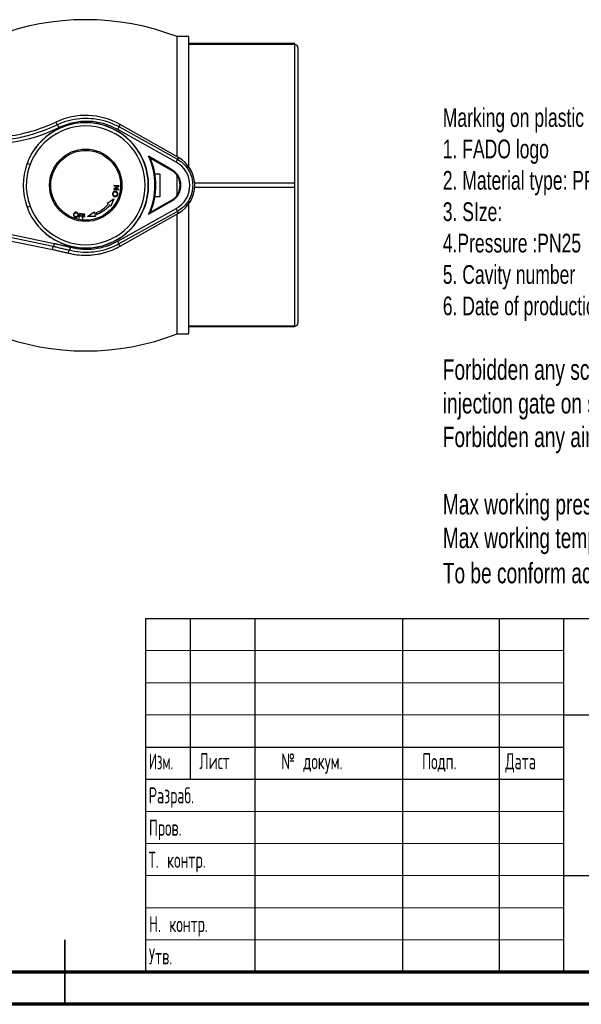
# Model space of a CAD drawing. Header units: millimetres. Extents: x 0 to 420, y 0 to 297.
# Tile 8 of 18: x 210 to 298, y 0 to 153. Entities that reach past the tile are written whole.
import ezdxf

# ---------------------------------------------------------------- set-up
doc = ezdxf.new("R2010")
doc.units = ezdxf.units.MM
doc.layers.add('ОСЕВЫЕ', color=7, linetype='Continuous')
doc.styles.add('SLDTEXTSTYLE0', font='TXT', dxfattribs={"width": 0.7})
doc.styles.add('SLDTEXTSTYLE2', font='TXT', dxfattribs={"width": 0.605, "bigfont": 'bigfont'})
doc.styles.add('SLDTEXTSTYLE3', font='TXT', dxfattribs={"width": 0.55152, "bigfont": 'bigfont'})

# ---------------------------------------------------------------- blocks, each defined once
blk = doc.blocks.new('SW_NOTE_0')
at = {"color": 0, "linetype": 'Continuous', "lineweight": 0, "attachment_point": 1, "style": 'SLDTEXTSTYLE0'}
for s, insert, char_height in [('Marking on plastic body :', (0, 3.75), 2.9104), ('1. FADO logo', (0, -1.13), 2.9104), ('2. Material type: PP-R', (0, -6.01), 2.9104), ('3. SIze:', (0, -10.89), 2.91), ('4.Pressure :PN25', (0, -15.77), 2.9104), ('5. Cavity number', (0, -20.65), 2.9104), ('6. Date of production', (0, -25.53), 2.9104), ('Forbidden any scratches, burrs, shrinkage,', (0, -35.3), 3.175), ('injection gate on surface.', (0, -40.54), 3.175), ('Forbidden any air cavity in plastic volume.', (0, -45.77), 3.175), ('Max working pressure 25Bar', (0, -56.24), 3.175), ('Max working temperature +95°C .', (0, -61.47), 3.175), ('To be conform according EN13828', (0, -66.94), 3.175)]:
    blk.add_mtext(s, dxfattribs=dict(at, insert=insert, char_height=char_height))

msp = doc.modelspace()

# ---------------------------------------------------------------- linework, layer by layer
at = {"color": 7, "linetype": 'Continuous', "lineweight": 25}
for p, q in [((236.7752, 150.4406), (234.9252, 150.4406)), ((234.9252, 131.7873), (234.9252, 150.4406)), ((236.7752, 130.1781), (236.7752, 150.4406)), ((253.2252, 149.3531), (236.7752, 149.3531)), ((253.2252, 149.2003), (236.7752, 149.2003)), ((253.2252, 149.2003), (253.2252, 149.3531)), ((253.2252, 127.6781), (253.2252, 149.2003)), ((253.7252, 148.7031), (253.7252, 105.9531)), ((216.0911, 137.1606), (216.2862, 136.7447)), ((216.2862, 136.7447), (216.2862, 136.7447)), ((226.0749, 136.7903), (225.8809, 136.4471)), ((225.8809, 136.4471), (234.9777, 131.3785)), ((226.0749, 136.7903), (226.0753, 136.7909)), ((235.1398, 131.6652), (226.0749, 136.7903)), ((235.1402, 131.6658), (226.0753, 136.7909)), ((234.7993, 130.9438), (225.7026, 136.0125)), ((234.0848, 129.7991), (230.4941, 131.839)), ((230.4941, 131.839), (230.7674, 131.537)), ((235.1398, 131.6652), (234.9777, 131.3785)), ((235.1398, 131.6652), (235.1402, 131.6658)), ((212.0795, 130.5703), (211.6114, 130.7459)), ((230.7674, 131.537), (234.0258, 129.6948)), ((232.2877, 129.0781), (231.4812, 129.0781)), ((232.2877, 125.5781), (232.2877, 129.0781)), ((234.0848, 129.7991), (234.0258, 129.6948)), ((234.9252, 125.7836), (234.9252, 128.8725)), ((225.7179, 127.2033), (225.0826, 126.7131)), ((225.8965, 127.27), (225.1146, 127.3212)), ((225.1228, 127.3211), (225.1177, 127.2425)), ((225.1177, 127.2425), (225.7179, 127.2033)), ((225.9062, 127.2699), (225.1228, 127.3211)), ((225.2702, 126.7665), (225.8954, 127.252)), ((225.2787, 126.7655), (225.9051, 127.2519)), ((225.8954, 127.252), (225.8965, 127.27)), ((225.8954, 127.252), (225.9051, 127.2519)), ((225.8965, 127.27), (225.9062, 127.2699)), ((225.9051, 127.2519), (225.9062, 127.2699)), ((253.2252, 127.6781), (237.6584, 127.6781)), ((253.2252, 126.9781), (253.2252, 127.6781)), ((224.9748, 126.0668), (224.9828, 126.0645)), ((225.0734, 126.697), (225.8555, 126.646)), ((225.0826, 126.7131), (225.0815, 126.6958)), ((225.0815, 126.6958), (225.8651, 126.6447)), ((225.2135, 125.6564), (225.2219, 125.6533)), ((225.2702, 126.7665), (225.2787, 126.7655)), ((225.8706, 126.727), (225.2787, 126.7655)), ((225.3852, 126.3057), (225.394, 126.3038)), ((225.6941, 125.8758), (225.7035, 125.8731)), ((225.8555, 126.646), (225.8609, 126.7281)), ((225.8555, 126.646), (225.8651, 126.6447)), ((225.8651, 126.6447), (225.8706, 126.727)), ((231.4812, 125.5781), (232.2877, 125.5781)), ((253.2252, 126.9781), (237.6584, 126.9781)), ((253.2252, 105.4559), (253.2252, 126.9781)), ((211.6114, 123.9102), (212.0795, 124.0858)), ((224.2217, 124.4203), (224.0509, 124.5612)), ((224.0571, 124.556), (225.1029, 125.2484)), ((224.2283, 124.4149), (224.0571, 124.556)), ((224.2217, 124.4203), (224.2283, 124.4149)), ((224.6193, 124.0922), (224.4491, 124.2327)), ((224.4491, 124.2327), (224.4561, 124.2269)), ((224.6267, 124.0862), (224.4561, 124.2269)), ((225.0947, 125.2523), (224.6193, 124.0922)), ((224.6193, 124.0922), (224.6267, 124.0862)), ((225.1029, 125.2484), (224.6267, 124.0862)), ((230.4941, 122.8171), (234.0848, 124.857)), ((234.0258, 124.9613), (230.7674, 123.1191)), ((234.0848, 124.857), (234.0258, 124.9613)), ((236.7752, 104.2156), (236.7752, 124.478)), ((218.9092, 122.8626), (218.9058, 122.8543)), ((219.3085, 123.0632), (219.3058, 123.0552)), ((219.5095, 122.6646), (219.5072, 122.6559)), ((219.7718, 122.958), (219.6465, 122.2386)), ((219.7736, 122.9662), (219.6486, 122.2482)), ((219.7192, 122.2259), (219.7805, 122.578)), ((220.1384, 122.8942), (219.7718, 122.958)), ((219.7823, 122.5869), (219.7805, 122.578)), ((219.7805, 122.578), (220.0743, 122.5269)), ((219.7823, 122.5869), (220.0755, 122.5359)), ((219.7928, 122.649), (219.8321, 122.8741)), ((220.0866, 122.5979), (219.7928, 122.649)), ((219.8338, 122.8825), (219.8321, 122.8741)), ((219.8321, 122.8741), (220.126, 122.8231)), ((219.8338, 122.8825), (220.1271, 122.8315)), ((220.0743, 122.5269), (220.0866, 122.5979)), ((220.0755, 122.5359), (220.0743, 122.5269)), ((220.0755, 122.5359), (220.0878, 122.6068)), ((220.126, 122.8231), (220.1384, 122.8942)), ((220.1271, 122.8315), (220.126, 122.8231)), ((220.1271, 122.8315), (220.1395, 122.9026)), ((220.2395, 122.885), (220.1842, 122.1516)), ((220.2404, 122.8933), (220.1852, 122.1613)), ((220.6133, 122.8569), (220.2395, 122.885)), ((220.2582, 122.1459), (220.2852, 122.5048)), ((220.286, 122.5138), (220.2852, 122.5048)), ((220.2852, 122.5048), (220.5848, 122.4824)), ((220.286, 122.5138), (220.5851, 122.4915)), ((220.2906, 122.5772), (220.3081, 122.8068)), ((220.5903, 122.5548), (220.2906, 122.5772)), ((220.3089, 122.8152), (220.3081, 122.8068)), ((220.3081, 122.8068), (220.6078, 122.7843)), ((220.3089, 122.8152), (220.6081, 122.7929)), ((220.5848, 122.4824), (220.5903, 122.5548)), ((220.5851, 122.4915), (220.5848, 122.4824)), ((220.5851, 122.4915), (220.5906, 122.5637)), ((220.6078, 122.7843), (220.6133, 122.8569)), ((220.6081, 122.7929), (220.6078, 122.7843)), ((220.6081, 122.7929), (220.6135, 122.8653)), ((222.2313, 122.4885), (220.9776, 122.4874)), ((220.9781, 122.4783), (222.0147, 123.1843)), ((222.2341, 122.4794), (220.9781, 122.4783)), ((222.0147, 123.1843), (222.0807, 122.9725)), ((222.1657, 122.6992), (222.2313, 122.4885)), ((222.1657, 122.6992), (222.1685, 122.6905)), ((222.1685, 122.6905), (222.2341, 122.4794)), ((222.2313, 122.4885), (222.2341, 122.4794)), ((225.7026, 118.6436), (234.7993, 123.7123)), ((234.9777, 123.2776), (225.8809, 118.209)), ((226.0749, 117.8658), (235.1398, 122.9909)), ((226.0753, 117.8652), (235.1402, 122.9903)), ((230.4941, 122.8171), (230.7674, 123.1191)), ((234.9252, 104.2156), (234.9252, 122.8688)), ((235.1398, 122.9909), (234.9777, 123.2776)), ((235.1398, 122.9909), (235.1402, 122.9903)), ((201.5162, 121.2735), (215.8428, 118.3041)), ((219.0876, 122.3991), (219.0846, 122.3899)), ((219.6486, 122.2482), (219.6465, 122.2386)), ((219.6465, 122.2386), (219.7192, 122.2259)), ((219.6486, 122.2482), (219.721, 122.2355)), ((220.1852, 122.1613), (220.1842, 122.1516)), ((220.1842, 122.1516), (220.2582, 122.1459)), ((220.1852, 122.1613), (220.2591, 122.1556)), ((215.6673, 117.8165), (201.3717, 120.7796)), ((208.1936, 118.8368), (215.5663, 117.3623)), ((208.1992, 118.8364), (215.5664, 117.363)), ((226.0749, 117.8658), (225.8809, 118.209)), ((215.5664, 117.363), (215.6671, 117.8164)), ((215.6671, 117.8164), (215.6673, 117.8165)), ((218.058, 116.7905), (218.1599, 117.2255)), ((226.0749, 117.8658), (226.0753, 117.8652)), ((234.9252, 104.2156), (236.7752, 104.2156)), ((253.2252, 105.4559), (236.7752, 105.4559)), ((253.2252, 105.3031), (236.7752, 105.3031)), ((253.2252, 105.3031), (253.2252, 105.4559)), ((230, 60), (415, 60)), ((230, 60), (230, 5)), ((237, 35), (237, 60)), ((247, 60), (247, 5)), ((270, 60), (270, 5)), ((285, 60), (285, 5)), ((295, 60), (295, 5)), ((295, 45), (415, 45)), ((230, 40), (295, 40)), ((230, 35), (295, 35)), ((295, 20), (415, 20)), ((20, 5), (415, 5))]:
    msp.add_line(p, q, dxfattribs=at)
at = {"color": 7, "linetype": 'Continuous', "lineweight": 18}
for p, q in [((230, 55), (295, 55)), ((230, 50), (295, 50)), ((230, 45), (295, 45)), ((230, 30), (295, 30)), ((230, 25), (295, 25)), ((230, 20), (295, 20)), ((230, 15), (295, 15)), ((230, 10), (295, 10))]:
    msp.add_line(p, q, dxfattribs=at)
at = {"color": 7, "linetype": 'Continuous', "lineweight": 35}
msp.add_line((217.5, -0.001), (217.5, 10.001), dxfattribs=at)
at = {"color": 7, "linetype": 'Continuous', "lineweight": 70}
for p, q in [((415, 5), (20, 5)), ((420, 0), (15, 0))]:
    msp.add_line(p, q, dxfattribs=at)
at = {"color": 7, "linetype": 'Continuous', "lineweight": 25}
for radius in [5.625, 5.4259]:
    msp.add_circle((220.7252, 127.3281), radius, dxfattribs=at)
for centre, radius, start, end in [((220.7252, 113.5337), 39.5443, 68.955645, 111.044355), ((253.2252, 148.7031), 0.5, 0, 90), ((220.7252, 127.3281), 10.8705, 60.517151, 115.235071), ((220.7252, 127.3281), 10.8698, 60.517151, 115.234559), ((205.1924, 160.5099), 25.767, 276.777357, 295.021592), ((205.1924, 160.5099), 25.7677, 276.788248, 295.021814), ((220.7252, 127.3281), 9.7336, 200.556875, 159.443125), ((220.7252, 127.3281), 9.2337, 200.556875, 159.443125), ((224.757, 136.6544), 1.1429, 325.826882, 349.548802), ((232.6877, 127.3281), 4.9823, 299.482849, 60.517151), ((232.6877, 127.3281), 4.983, 299.482849, 60.517151), ((220.7252, 127.3281), 10.8974, 337.320173, 22.679827), ((233.8537, 131.5858), 1.1429, 325.826882, 349.548802), ((232.6877, 127.3281), 2.7188, 299.482849, 60.517151), ((233.8537, 123.0703), 1.1429, 10.451198, 34.173118), ((224.757, 118.0017), 1.1429, 10.451198, 34.173118), ((220.7252, 127.3281), 10.8705, 255.795749, 270), ((220.7252, 127.3281), 10.8698, 255.795749, 299.482849), ((220.7252, 127.3281), 10.8705, 270, 299.482849), ((253.2252, 105.9531), 0.5, 270, 0), ((220.7252, 141.1224), 39.5443, 248.955645, 291.044355)]:
    msp.add_arc(centre, radius, start, end, dxfattribs=at)
for centre, major_axis, ratio, start_param, end_param in [((205.0687, 160.5099), (26.8082, 0), 0.99997461, 4.57949764, 5.1556186), ((220.7484, 127.3281), (9.7553, 0), 0.99999718, 3.49954528, 9.06682534), ((220.8634, 127.3281), (9.9418, 0), 0.99997461, 1.06243819, 2.01783249), ((220.7507, 127.3281), (10.737, 0), 0.99999718, 5.84958858, 6.71678203), ((220.7484, 127.3281), (9.7553, 0), 0.99999718, 2.78364003, 3.49954528), ((232.7846, 127.3281), (4.1393, 0), 0.99997461, 5.22074712, 7.3456235), ((232.681, 127.3281), (2.842, 0), 0.99999718, 5.22902679, 7.33734382), ((220.8634, 127.3281), (9.9418, 0), 0.99997461, 4.45681846, 5.22074712)]:
    msp.add_ellipse(centre, major_axis=major_axis, ratio=ratio, start_param=start_param, end_param=end_param, dxfattribs=at)
for points, knots in [([(216.2862, 136.7447), (216.5892, 136.8794), (217.4328, 137.2543), (218.9041, 137.6425), (220.674, 137.821), (222.4465, 137.6829), (224.2188, 137.2641), (225.3159, 136.7249), (225.8809, 136.4471)], [0, 0, 0, 0, 0.09971616, 0.27757101, 0.45542834, 0.63327928, 0.81112807, 1, 1, 1, 1]), ([(201.5389, 134.4304), (201.8668, 134.3907), (202.8527, 134.2712), (204.508, 134.1826), (206.7277, 134.2226), (209.1688, 134.4894), (211.7965, 135.0487), (214.1757, 135.8135), (215.6488, 136.4421), (216.2862, 136.7447), (216.2862, 136.7447)], [0, 0, 0, 0, 0.06550868, 0.19696308, 0.3284175, 0.50555062, 0.6831386, 0.86026928, 0.99999908, 1, 1, 1, 1]), ([(216.2862, 136.7447), (216.296, 136.74), (216.3156, 136.7305), (216.372, 136.6532), (216.4409, 136.5391), (216.5008, 136.426), (216.5422, 136.3423), (216.5583, 136.3082), (216.5656, 136.2927)], [0, 0, 0, 0, 0.213956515, 0.427913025, 0.641869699, 0.855826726, 0.93440295, 1, 1, 1, 1]), ([(212.0795, 130.5703), (212.0116, 130.378), (211.7744, 129.7065), (211.5214, 128.5055), (211.4478, 126.9414), (211.6313, 125.4454), (211.9408, 124.5064), (212.0795, 124.0858)], [0, 0, 0, 0, 0.09241823, 0.32258509, 0.55270208, 0.79961561, 1, 1, 1, 1]), ([(234.9777, 131.3785), (235.2597, 131.1977), (235.7612, 130.876), (236.3483, 130.2458), (236.7891, 129.5971), (237.1108, 128.8798), (237.3103, 128.1212), (237.3767, 127.3408), (237.3147, 126.5624), (237.1212, 125.807), (236.8077, 125.0934), (236.3763, 124.446), (235.787, 123.7999), (235.2735, 123.4686), (234.9777, 123.2776)], [0, 0, 0, 0, 0.102033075, 0.181521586, 0.261007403, 0.340411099, 0.419813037, 0.498721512, 0.577629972, 0.656332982, 0.735037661, 0.813911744, 0.892788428, 1, 1, 1, 1]), ([(224.9077, 126.0808), (224.9037, 126.0248), (224.8979, 125.942), (224.9135, 125.8362), (224.9546, 125.7417), (225.0574, 125.6533), (225.1509, 125.601), (225.2001, 125.5735)], [0, 0, 0, 0, 0.25979588, 0.38375847, 0.4936852, 0.73332193, 1, 1, 1, 1]), ([(225.4153, 126.3832), (225.3603, 126.3869), (225.2773, 126.3924), (225.1693, 126.3748), (225.094, 126.3432), (225.0286, 126.2949), (224.9575, 126.2098), (224.9276, 126.1323), (224.9077, 126.0808)], [0, 0, 0, 0, 0.25403609, 0.38276239, 0.50005817, 0.62599427, 0.75119447, 1, 1, 1, 1]), ([(225.2135, 125.6564), (225.173, 125.6756), (225.113, 125.704), (225.0455, 125.757), (224.9959, 125.8238), (224.9746, 125.9324), (224.9747, 126.0205), (224.9748, 126.0668)], [0, 0, 0, 0, 0.259781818, 0.384788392, 0.493792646, 0.733450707, 1, 1, 1, 1]), ([(224.9748, 126.0668), (224.9948, 126.1077), (225.0243, 126.1682), (225.0781, 126.2361), (225.1451, 126.2859), (225.2529, 126.3069), (225.3396, 126.3061), (225.3852, 126.3057)], [0, 0, 0, 0, 0.259778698, 0.384035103, 0.493872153, 0.733528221, 1, 1, 1, 1]), ([(225.2219, 125.6533), (225.1813, 125.6725), (225.1212, 125.7009), (225.0536, 125.754), (225.0039, 125.821), (224.9826, 125.9298), (224.9827, 126.018), (224.9828, 126.0645)], [0, 0, 0, 0, 0.259781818, 0.384788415, 0.493792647, 0.733450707, 1, 1, 1, 1]), ([(224.9828, 126.0645), (225.0028, 126.1054), (225.0324, 126.166), (225.0863, 126.2341), (225.1534, 126.2839), (225.2614, 126.3049), (225.3483, 126.3042), (225.394, 126.3038)], [0, 0, 0, 0, 0.2597787, 0.38403513, 0.49387215, 0.73352822, 1, 1, 1, 1]), ([(225.1917, 125.5768), (225.246, 125.5737), (225.3267, 125.5692), (225.4332, 125.5861), (225.5077, 125.6173), (225.5735, 125.6654), (225.6266, 125.7279), (225.6644, 125.8002), (225.6842, 125.8505), (225.6941, 125.8758)], [0, 0, 0, 0, 0.253677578, 0.376560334, 0.499926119, 0.625673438, 0.750869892, 0.874804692, 1, 1, 1, 1]), ([(225.2001, 125.5735), (225.2275, 125.572), (225.2818, 125.5691), (225.3638, 125.5701), (225.4431, 125.5836), (225.5177, 125.6147), (225.5826, 125.6622), (225.6535, 125.7459), (225.6835, 125.8223), (225.7035, 125.8731)], [0, 0, 0, 0, 0.1281378, 0.25390358, 0.38224523, 0.50015234, 0.62594591, 0.75116896, 1, 1, 1, 1]), ([(225.6293, 125.8903), (225.6228, 125.8771), (225.6027, 125.8369), (225.571, 125.778), (225.5265, 125.7225), (225.46, 125.6731), (225.3534, 125.6523), (225.2672, 125.6529), (225.2219, 125.6533)], [0, 0, 0, 0, 0.08519642, 0.25975833, 0.38498918, 0.49383029, 0.7335632, 1, 1, 1, 1]), ([(225.394, 126.3038), (225.4402, 126.2822), (225.5131, 126.2482), (225.5952, 126.1691), (225.6202, 126.0909), (225.6314, 125.9977), (225.6302, 125.9343), (225.6293, 125.8903)], [0, 0, 0, 0, 0.2940519, 0.46342973, 0.63959586, 0.74975948, 1, 1, 1, 1]), ([(225.6941, 125.8758), (225.6953, 125.8942), (225.699, 125.9492), (225.7012, 126.0312), (225.6886, 126.1209), (225.6591, 126.1967), (225.6127, 126.2635), (225.5312, 126.3351), (225.4564, 126.3651), (225.4065, 126.385)], [0, 0, 0, 0, 0.08473703, 0.25377519, 0.3767124, 0.50016531, 0.62672885, 0.75115492, 1, 1, 1, 1]), ([(225.7035, 125.8731), (225.7047, 125.8915), (225.7065, 125.9193), (225.7092, 125.9745), (225.7093, 126.0394), (225.6973, 126.1199), (225.6677, 126.1957), (225.6218, 126.2615), (225.5403, 126.3333), (225.4653, 126.3633), (225.4153, 126.3832)], [0, 0, 0, 0, 0.08474625, 0.12809323, 0.25383742, 0.38285647, 0.50015669, 0.62673317, 0.75115062, 1, 1, 1, 1]), ([(222.0807, 122.9725), (222.1473, 122.9948), (222.2514, 123.0296), (222.3707, 123.0735), (222.4529, 123.106), (222.8271, 123.2633), (223.4886, 123.6336), (223.9818, 124.1545), (224.2283, 124.4149)], [0, 0, 0, 0, 0.08052858, 0.12570922, 0.14569463, 0.18172495, 0.5909819, 1, 1, 1, 1]), ([(224.4491, 124.2327), (224.3733, 124.1445), (224.2217, 123.9682), (223.9518, 123.708), (223.6834, 123.4848), (223.3048, 123.2155), (222.8229, 122.9342), (222.3848, 122.7775), (222.1657, 122.6992)], [0, 0, 0, 0, 0.12503945, 0.25008969, 0.40305598, 0.50015885, 0.75005824, 1, 1, 1, 1]), ([(224.4561, 124.2269), (224.3802, 124.1386), (224.2283, 123.9619), (223.9569, 123.7003), (223.6879, 123.4768), (223.3085, 123.207), (222.8267, 122.9259), (222.3878, 122.7689), (222.1685, 122.6905)], [0, 0, 0, 0, 0.12503955, 0.2500899, 0.40440832, 0.50015845, 0.75017764, 1, 1, 1, 1]), ([(218.8319, 122.8793), (218.8243, 122.821), (218.8123, 122.7298), (218.8368, 122.6027), (218.9015, 122.5204), (218.9662, 122.4684), (219.0282, 122.4263), (219.0624, 122.4042), (219.0846, 122.3899)], [0, 0, 0, 0, 0.29366549, 0.45943743, 0.63017545, 0.79872542, 0.86965103, 1, 1, 1, 1]), ([(218.8355, 122.8876), (218.8291, 122.8361), (218.8198, 122.7609), (218.8285, 122.6621), (218.863, 122.572), (218.9361, 122.502), (218.9969, 122.4585), (219.0207, 122.4426), (219.0267, 122.4386), (219.0494, 122.4237), (219.0707, 122.41), (219.0876, 122.3991)], [0, 0, 0, 0, 0.25970154, 0.37952477, 0.49373575, 0.73337745, 0.86460902, 0.86564351, 0.87467797, 0.90057408, 1, 1, 1, 1]), ([(219.3257, 123.125), (219.2733, 123.1318), (219.1958, 123.142), (219.0954, 123.1333), (219.0043, 123.1), (218.9152, 123.0087), (218.8607, 122.9239), (218.8319, 122.8793)], [0, 0, 0, 0, 0.259774, 0.383831, 0.49371034, 0.73336964, 1, 1, 1, 1]), ([(219.1049, 122.4583), (219.093, 122.4652), (219.0563, 122.4863), (219.0028, 122.5193), (218.9531, 122.5643), (218.9106, 122.6296), (218.8972, 122.7309), (218.9028, 122.8117), (218.9058, 122.8543)], [0, 0, 0, 0, 0.08446645, 0.259785, 0.38500192, 0.49384162, 0.73354684, 1, 1, 1, 1]), ([(218.9058, 122.8543), (218.9262, 122.8912), (218.9564, 122.946), (219.0102, 123.0064), (219.0759, 123.0492), (219.1794, 123.063), (219.2622, 123.0579), (219.3058, 123.0552)], [0, 0, 0, 0, 0.25975977, 0.38471773, 0.49380071, 0.73348082, 1, 1, 1, 1]), ([(218.9092, 122.8626), (218.9295, 122.8996), (218.9597, 122.9542), (219.0134, 123.0145), (219.079, 123.0572), (219.1823, 123.071), (219.265, 123.0659), (219.3085, 123.0632)], [0, 0, 0, 0, 0.25975977, 0.3847177, 0.49380071, 0.73348082, 1, 1, 1, 1]), ([(219.0846, 122.3899), (219.1022, 122.3876), (219.1288, 122.3841), (219.1811, 122.378), (219.2404, 122.3741), (219.3139, 122.3793), (219.4054, 122.4119), (219.4835, 122.4899), (219.5414, 122.5723), (219.5709, 122.6168), (219.5806, 122.6314)], [0, 0, 0, 0, 0.087419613, 0.132329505, 0.259825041, 0.379644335, 0.493853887, 0.733467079, 0.912538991, 1, 1, 1, 1]), ([(219.0876, 122.3991), (219.1052, 122.3968), (219.1573, 122.39), (219.234, 122.3827), (219.3166, 122.3886), (219.4079, 122.4211), (219.4788, 122.4921), (219.5282, 122.5591), (219.5581, 122.6031), (219.573, 122.6256), (219.5827, 122.6402)], [0, 0, 0, 0, 0.08741416, 0.259772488, 0.379594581, 0.4938068, 0.733425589, 0.864634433, 0.912521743, 1, 1, 1, 1]), ([(219.5072, 122.6559), (219.4867, 122.6187), (219.4563, 122.5638), (219.4021, 122.5034), (219.336, 122.4609), (219.2545, 122.4512), (219.191, 122.4527), (219.1622, 122.4543), (219.1398, 122.4557), (219.1201, 122.4572), (219.1049, 122.4583)], [0, 0, 0, 0, 0.26000439, 0.38458438, 0.49359298, 0.73297739, 0.86435959, 0.88007361, 0.90790176, 1, 1, 1, 1]), ([(219.3058, 123.0552), (219.3431, 123.0341), (219.3983, 123.0029), (219.4591, 122.9485), (219.5021, 122.8827), (219.5157, 122.7802), (219.5102, 122.6988), (219.5072, 122.6559)], [0, 0, 0, 0, 0.25975931, 0.38404708, 0.49388027, 0.73355657, 1, 1, 1, 1]), ([(219.3085, 123.0632), (219.3457, 123.0421), (219.4008, 123.011), (219.4615, 122.9567), (219.5044, 122.891), (219.518, 122.7888), (219.5124, 122.7074), (219.5095, 122.6646)], [0, 0, 0, 0, 0.25975931, 0.38404706, 0.49388027, 0.73355657, 1, 1, 1, 1]), ([(219.5806, 122.6314), (219.5875, 122.6835), (219.5979, 122.7607), (219.5885, 122.8608), (219.5539, 122.9519), (219.4593, 123.0411), (219.3718, 123.096), (219.3257, 123.125)], [0, 0, 0, 0, 0.26001157, 0.38486429, 0.49357106, 0.73299449, 1, 1, 1, 1]), ([(215.8428, 118.3041), (215.8416, 118.299), (215.8344, 118.2672), (215.8136, 118.181), (215.7776, 118.0511), (215.7342, 117.9246), (215.6946, 117.8369), (215.6764, 117.8233), (215.6673, 117.8165)], [0, 0, 0, 0, 0.02007057, 0.12729986, 0.34552068, 0.56369546, 0.78184733, 1, 1, 1, 1]), ([(215.8428, 118.3041), (216.0159, 118.2608), (216.4072, 118.1629), (217.0178, 118.0156), (217.6804, 117.8602), (218.125, 117.7603), (218.3502, 117.7097)], [0, 0, 0, 0, 0.20777021, 0.46948869, 0.73120715, 1, 1, 1, 1]), ([(225.8809, 118.209), (225.5867, 118.0558), (224.7755, 117.6336), (223.3327, 117.1499), (221.6049, 116.8724), (219.851, 116.8703), (218.7286, 117.106), (218.1599, 117.2254)], [0, 0, 0, 0, 0.12467366, 0.343701, 0.56907284, 0.78165497, 1, 1, 1, 1]), ([(215.5664, 117.363), (215.7299, 117.3233), (216.1149, 117.2299), (216.7227, 117.0876), (217.3897, 116.936), (217.8352, 116.839), (218.058, 116.7905)], [0, 0, 0, 0, 0.19739096, 0.46493756, 0.73247394, 1, 1, 1, 1]), ([(218.16, 117.2256), (217.9394, 117.2751), (217.4984, 117.3742), (216.8382, 117.5291), (216.2278, 117.6763), (215.8378, 117.7738), (215.6671, 117.8164)], [0, 0, 0, 0, 0.26466057, 0.52933139, 0.79401236, 1, 1, 1, 1])]:
    msp.add_open_spline(points, degree=3, knots=knots, dxfattribs=at)
msp.add_open_spline([(218.3502, 117.7094), (218.3331, 117.6467), (218.299, 117.5214), (218.243, 117.3626), (218.1924, 117.2503), (218.1707, 117.2337), (218.1599, 117.2254)], degree=3, dxfattribs=at)
at = {"layer": 'ОСЕВЫЕ', "lineweight": 18}
msp.add_line((0, 0), (420, 0), dxfattribs=at)

# ---------------------------------------------------------------- block references
at = {"color": 7, "linetype": 'Continuous', "lineweight": 0}
msp.add_blockref('SW_NOTE_0', (276.243, 135.57), dxfattribs=at)

# ---------------------------------------------------------------- texts
at = {"color": 7, "linetype": 'Continuous', "lineweight": 0, "char_height": 2.5, "attachment_point": 1}
for s, insert, style in [('Изм.', (230.5388, 39.0023), 'SLDTEXTSTYLE3'), ('Лист', (238.3874, 39.0559), 'SLDTEXTSTYLE2'), ('№ докум.', (251.1218, 39.0314), 'SLDTEXTSTYLE2'), ('Подп.', (273.0399, 39.0278), 'SLDTEXTSTYLE2'), ('Дата', (285.9729, 39.0335), 'SLDTEXTSTYLE2'), ('Разраб.', (230.5158, 33.729), 'SLDTEXTSTYLE2'), ('Пров.', (230.5567, 28.7027), 'SLDTEXTSTYLE2'), ('Т. контр.', (230.5022, 23.7014), 'SLDTEXTSTYLE2'), ('Н. контр.', (230.5644, 13.7182), 'SLDTEXTSTYLE2'), ('Утв.', (230.5506, 8.7001), 'SLDTEXTSTYLE2')]:
    msp.add_mtext(s, dxfattribs=dict(at, insert=insert, style=style))

doc.saveas('drawing.dxf')
